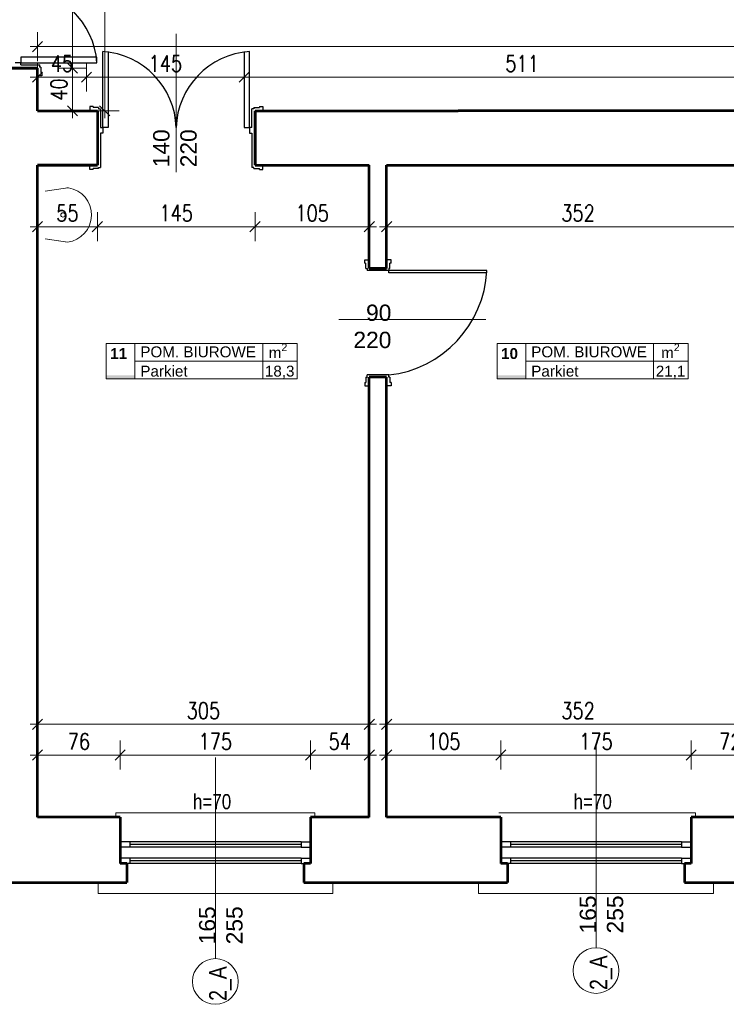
# Model space of a CAD drawing. Header units: millimetres. Extents: x 56977 to 67992, y 30187 to 42235.
# Tile 3 of 130: x 58585 to 59235, y 30922 to 31828. Entities that reach past the tile are written whole.
import ezdxf

# ---------------------------------------------------------------- set-up
doc = ezdxf.new("R2010")
doc.units = ezdxf.units.MM
doc.header["$MEASUREMENT"] = 0
doc.layers.get('0').update_dxf_attribs({"lineweight": 13})
doc.layers.get('DEFPOINTS').update_dxf_attribs({"lineweight": 13})
doc.layers.add('AI-OKNA', color=4, linetype='Continuous')
for name, color, linetype, lineweight in [('AI-OPISY', 3, 'Continuous', 13), ('AI_MURY', 40, 'Continuous', 53), ('AI_WIDOK', 8, 'Continuous', 13), ('Lines', 7, 'Continuous', 13), ('OPISY TABELKI', 30, 'Continuous', 13), ('WODA', 7, 'Continuous', 13), ('wymiary', 8, 'Continuous', 13)]:
    doc.layers.add(name, color=color, linetype=linetype, lineweight=lineweight)
doc.styles.add('GENERATED_STYLE_2', font='txt.shx')
doc.styles.get("Standard").update_dxf_attribs({"font": 'txt.shx'})
doc.styles.add('Style-ROMANS', font='ROMANS.shx')
doc.styles.add('WYMIAROWY-08', font='ROMANS.shx', dxfattribs={"width": 0.8})
doc.dimstyles.new('DYBY', dxfattribs={"dimscale": 100, "dimtxt": 0.15, "dimasz": 0.05, "dimexe": 0.05, "dimexo": 0.1, "dimgap": 0.05, "dimtad": 1, "dimdec": 0, "dimdsep": 46, "dimlunit": 5, "dimtxsty": 'WYMIAROWY-08', "dimblk": 'M_STRZ', "dimcen": 0.1, "dimse1": 1, "dimse2": 1, "dimclrd": 7, "dimclre": 7, "dimclrt": 1, "dimadec": 0, "dimazin": 0, "dimtfac": 1, "dimtdec": 0, "dimtmove": 2, "dimatfit": 3, "dimldrblk": 'M_STRZ', "dimfxl": 0, "dimtolj": 1, "dimarcsym": 0})

# ---------------------------------------------------------------- blocks, each defined once
blk = doc.blocks.new('A$C062C27A1')
at = {"layer": 'WODA'}
for p, q in [((0, 0), (-2.8, 18.76)), ((44, 0), (46.8, 18.76))]:
    blk.add_line(p, q, dxfattribs=at)
at = {"layer": 'WODA', "flags": 128}
for points in [[(44, 0), (47.07, 20.65, 0.865936), (-3, 21.5)], [(-3, 21.5, 0.037015), (-2.8, 18.76)], [(24, 16.5, 1), (20, 16.5, 1), (24, 16.5)]]:
    blk.add_lwpolyline(points, format="xyb", dxfattribs=at)
at = {"layer": 'WODA'}
blk.add_circle((22, 16.5), 2, dxfattribs=at)
blk = doc.blocks.new('M_STRZ')
for p, q in [((0, 2.66), (0, 0)), ((-1.33, 0), (1.33, 0)), ((-0.94, -0.94), (0.94, 0.94)), ((0, 0), (0, -2.66))]:
    blk.add_line(p, q)
blk = doc.blocks.new('*U389')
at = {"layer": 'DEFPOINTS', "color": 0}
for p in [(58601.54, 31179.71), (58601.54, 31104.07), (58906.54, 31104.07)]:
    blk.add_point(p, dxfattribs=at)
at = {"layer": 'wymiary', "color": 7, "lineweight": -2}
blk.add_line((58901.54, 31179.71), (58606.54, 31179.71), dxfattribs=at)
at = {"layer": 'wymiary', "color": 7, "lineweight": -2, "xscale": 5, "yscale": 5, "zscale": 5, "rotation": 180}
blk.add_blockref('M_STRZ', (58601.54, 31179.71), dxfattribs=at)
at = {"layer": 'wymiary', "color": 7, "lineweight": -2, "xscale": 5, "yscale": 5, "zscale": 5}
blk.add_blockref('M_STRZ', (58906.54, 31179.71), dxfattribs=at)
at = {"layer": 'wymiary', "color": 1, "insert": (58754.04, 31192.21), "char_height": 15, "attachment_point": 5, "style": 'WYMIAROWY-08'}
blk.add_mtext('305', dxfattribs=at)
blk = doc.blocks.new('*D1922')
at = {"layer": 'DEFPOINTS'}
for p in [(58601.54, 31179.71), (58770.37, 31167.21), (58601.54, 31104.07), (58906.54, 31104.07)]:
    blk.add_point(p, dxfattribs=at)
at = {"layer": 'wymiary', "color": 7}
blk.add_blockref('*U389', (0, 0), dxfattribs=at)
blk = doc.blocks.new('*U390')
at = {"layer": 'DEFPOINTS', "color": 0}
for p in [(58922.54, 31179.71), (58922.54, 31104.07), (59274.54, 31104.07)]:
    blk.add_point(p, dxfattribs=at)
at = {"layer": 'wymiary', "color": 7, "lineweight": -2}
blk.add_line((59269.54, 31179.71), (58927.54, 31179.71), dxfattribs=at)
at = {"layer": 'wymiary', "color": 7, "lineweight": -2, "xscale": 5, "yscale": 5, "zscale": 5, "rotation": 180}
blk.add_blockref('M_STRZ', (58922.54, 31179.71), dxfattribs=at)
at = {"layer": 'wymiary', "color": 7, "lineweight": -2, "xscale": 5, "yscale": 5, "zscale": 5}
blk.add_blockref('M_STRZ', (59274.54, 31179.71), dxfattribs=at)
at = {"layer": 'wymiary', "color": 1, "insert": (59098.54, 31192.21), "char_height": 15, "attachment_point": 5, "style": 'WYMIAROWY-08'}
blk.add_mtext('352', dxfattribs=at)
blk = doc.blocks.new('*D1923')
at = {"layer": 'DEFPOINTS'}
for p in [(58922.54, 31179.71), (59114.87, 31167.21), (58922.54, 31104.07), (59274.54, 31104.07)]:
    blk.add_point(p, dxfattribs=at)
at = {"layer": 'wymiary', "color": 7}
blk.add_blockref('*U390', (0, 0), dxfattribs=at)
blk = doc.blocks.new('*U496')
at = {"layer": 'DEFPOINTS', "color": 0}
for p in [(59274.54, 31151.38), (59202.54, 31104.07), (59274.54, 31104.07)]:
    blk.add_point(p, dxfattribs=at)
at = {"layer": 'wymiary', "color": 7, "lineweight": -2}
blk.add_line((59207.54, 31151.38), (59269.54, 31151.38), dxfattribs=at)
at = {"layer": 'wymiary', "color": 7, "lineweight": -2, "xscale": 5, "yscale": 5, "zscale": 5, "rotation": 180}
blk.add_blockref('M_STRZ', (59202.54, 31151.38), dxfattribs=at)
at = {"layer": 'wymiary', "color": 7, "lineweight": -2, "xscale": 5, "yscale": 5, "zscale": 5}
blk.add_blockref('M_STRZ', (59274.54, 31151.38), dxfattribs=at)
at = {"layer": 'wymiary', "color": 1, "insert": (59238.54, 31163.88), "char_height": 15, "attachment_point": 5, "style": 'WYMIAROWY-08'}
blk.add_mtext('72', dxfattribs=at)
blk = doc.blocks.new('*D2029')
at = {"layer": 'DEFPOINTS'}
for p in [(59227.91, 31163.88), (59274.54, 31151.38), (59202.54, 31104.07), (59274.54, 31104.07)]:
    blk.add_point(p, dxfattribs=at)
at = {"layer": 'wymiary', "color": 7}
blk.add_blockref('*U496', (0, 0), dxfattribs=at)
blk = doc.blocks.new('*U497')
at = {"layer": 'DEFPOINTS', "color": 0}
for p in [(59202.54, 31151.38), (59027.54, 31104.07), (59202.54, 31104.07)]:
    blk.add_point(p, dxfattribs=at)
at = {"layer": 'wymiary', "color": 7, "lineweight": -2}
blk.add_line((59032.54, 31151.38), (59197.54, 31151.38), dxfattribs=at)
at = {"layer": 'wymiary', "color": 7, "lineweight": -2, "xscale": 5, "yscale": 5, "zscale": 5, "rotation": 180}
blk.add_blockref('M_STRZ', (59027.54, 31151.38), dxfattribs=at)
at = {"layer": 'wymiary', "color": 7, "lineweight": -2, "xscale": 5, "yscale": 5, "zscale": 5}
blk.add_blockref('M_STRZ', (59202.54, 31151.38), dxfattribs=at)
at = {"layer": 'wymiary', "color": 1, "insert": (59115.04, 31163.88), "char_height": 15, "attachment_point": 5, "style": 'WYMIAROWY-08'}
blk.add_mtext('175', dxfattribs=at)
blk = doc.blocks.new('*D2030')
at = {"layer": 'DEFPOINTS'}
for p in [(59099.56, 31163.88), (59202.54, 31151.38), (59027.54, 31104.07), (59202.54, 31104.07)]:
    blk.add_point(p, dxfattribs=at)
at = {"layer": 'wymiary', "color": 7}
blk.add_blockref('*U497', (0, 0), dxfattribs=at)
blk = doc.blocks.new('*U498')
at = {"layer": 'DEFPOINTS', "color": 0}
for p in [(58906.54, 31151.38), (58852.54, 31104.07), (58906.54, 31104.07)]:
    blk.add_point(p, dxfattribs=at)
at = {"layer": 'wymiary', "color": 7, "lineweight": -2}
blk.add_line((58857.54, 31151.38), (58901.54, 31151.38), dxfattribs=at)
at = {"layer": 'wymiary', "color": 7, "lineweight": -2, "xscale": 5, "yscale": 5, "zscale": 5, "rotation": 180}
blk.add_blockref('M_STRZ', (58852.54, 31151.38), dxfattribs=at)
at = {"layer": 'wymiary', "color": 7, "lineweight": -2, "xscale": 5, "yscale": 5, "zscale": 5}
blk.add_blockref('M_STRZ', (58906.54, 31151.38), dxfattribs=at)
at = {"layer": 'wymiary', "color": 1, "insert": (58879.54, 31163.88), "char_height": 15, "attachment_point": 5, "style": 'WYMIAROWY-08'}
blk.add_mtext('54', dxfattribs=at)
blk = doc.blocks.new('*D2031')
at = {"layer": 'DEFPOINTS'}
for p in [(58868.91, 31163.88), (58906.54, 31151.38), (58852.54, 31104.07), (58906.54, 31104.07)]:
    blk.add_point(p, dxfattribs=at)
at = {"layer": 'wymiary', "color": 7}
blk.add_blockref('*U498', (0, 0), dxfattribs=at)
blk = doc.blocks.new('*U499')
at = {"layer": 'DEFPOINTS', "color": 0}
for p in [(58852.54, 31151.38), (58677.54, 31104.07), (58852.54, 31104.07)]:
    blk.add_point(p, dxfattribs=at)
at = {"layer": 'wymiary', "color": 7, "lineweight": -2}
blk.add_line((58682.54, 31151.38), (58847.54, 31151.38), dxfattribs=at)
at = {"layer": 'wymiary', "color": 7, "lineweight": -2, "xscale": 5, "yscale": 5, "zscale": 5, "rotation": 180}
blk.add_blockref('M_STRZ', (58677.54, 31151.38), dxfattribs=at)
at = {"layer": 'wymiary', "color": 7, "lineweight": -2, "xscale": 5, "yscale": 5, "zscale": 5}
blk.add_blockref('M_STRZ', (58852.54, 31151.38), dxfattribs=at)
at = {"layer": 'wymiary', "color": 1, "insert": (58765.04, 31163.88), "char_height": 15, "attachment_point": 5, "style": 'WYMIAROWY-08'}
blk.add_mtext('175', dxfattribs=at)
blk = doc.blocks.new('*D2032')
at = {"layer": 'DEFPOINTS'}
for p in [(58749.56, 31163.88), (58852.54, 31151.38), (58677.54, 31104.07), (58852.54, 31104.07)]:
    blk.add_point(p, dxfattribs=at)
at = {"layer": 'wymiary', "color": 7}
blk.add_blockref('*U499', (0, 0), dxfattribs=at)
blk = doc.blocks.new('*U500')
at = {"layer": 'DEFPOINTS', "color": 0}
for p in [(58677.54, 31151.34), (58601.54, 31104.07), (58677.54, 31104.07)]:
    blk.add_point(p, dxfattribs=at)
at = {"layer": 'wymiary', "color": 7, "lineweight": -2}
blk.add_line((58606.54, 31151.34), (58672.54, 31151.34), dxfattribs=at)
at = {"layer": 'wymiary', "color": 7, "lineweight": -2, "xscale": 5, "yscale": 5, "zscale": 5, "rotation": 180}
blk.add_blockref('M_STRZ', (58601.54, 31151.34), dxfattribs=at)
at = {"layer": 'wymiary', "color": 7, "lineweight": -2, "xscale": 5, "yscale": 5, "zscale": 5}
blk.add_blockref('M_STRZ', (58677.54, 31151.34), dxfattribs=at)
at = {"layer": 'wymiary', "color": 1, "insert": (58639.54, 31163.84), "char_height": 15, "attachment_point": 5, "style": 'WYMIAROWY-08'}
blk.add_mtext('76', dxfattribs=at)
blk = doc.blocks.new('*D2033')
at = {"layer": 'DEFPOINTS'}
for p in [(58628.91, 31163.84), (58677.54, 31151.34), (58601.54, 31104.07), (58677.54, 31104.07)]:
    blk.add_point(p, dxfattribs=at)
at = {"layer": 'wymiary', "color": 7}
blk.add_blockref('*U500', (0, 0), dxfattribs=at)
blk = doc.blocks.new('*U674')
at = {"layer": 'DEFPOINTS', "color": 0}
for p in [(58791.54, 31775.15), (58791.54, 31744.07), (59302.54, 31744.07)]:
    blk.add_point(p, dxfattribs=at)
at = {"layer": 'wymiary', "color": 7, "lineweight": -2}
blk.add_line((59297.54, 31775.15), (58796.54, 31775.15), dxfattribs=at)
at = {"layer": 'wymiary', "color": 7, "lineweight": -2, "xscale": 5, "yscale": 5, "zscale": 5, "rotation": 180}
blk.add_blockref('M_STRZ', (58791.54, 31775.15), dxfattribs=at)
at = {"layer": 'wymiary', "color": 7, "lineweight": -2, "xscale": 5, "yscale": 5, "zscale": 5}
blk.add_blockref('M_STRZ', (59302.54, 31775.15), dxfattribs=at)
at = {"layer": 'wymiary', "color": 1, "insert": (59047.04, 31787.65), "char_height": 15, "attachment_point": 5, "style": 'WYMIAROWY-08'}
blk.add_mtext('511', dxfattribs=at)
blk = doc.blocks.new('*D2207')
at = {"layer": 'DEFPOINTS'}
for p in [(58791.54, 31775.15), (59063.37, 31762.65), (58791.54, 31744.07), (59302.54, 31744.07)]:
    blk.add_point(p, dxfattribs=at)
at = {"layer": 'wymiary', "color": 7}
blk.add_blockref('*U674', (0, 0), dxfattribs=at)
blk = doc.blocks.new('*U675')
at = {"layer": 'DEFPOINTS', "color": 0}
for p in [(58646.54, 31775.15), (58646.54, 31744.07), (58791.54, 31744.07)]:
    blk.add_point(p, dxfattribs=at)
at = {"layer": 'wymiary', "color": 7, "lineweight": -2}
blk.add_line((58786.54, 31775.15), (58651.54, 31775.15), dxfattribs=at)
at = {"layer": 'wymiary', "color": 7, "lineweight": -2, "xscale": 5, "yscale": 5, "zscale": 5, "rotation": 180}
blk.add_blockref('M_STRZ', (58646.54, 31775.15), dxfattribs=at)
at = {"layer": 'wymiary', "color": 7, "lineweight": -2, "xscale": 5, "yscale": 5, "zscale": 5}
blk.add_blockref('M_STRZ', (58791.54, 31775.15), dxfattribs=at)
at = {"layer": 'wymiary', "color": 1, "insert": (58719.04, 31787.65), "char_height": 15, "attachment_point": 5, "style": 'WYMIAROWY-08'}
blk.add_mtext('145', dxfattribs=at)
blk = doc.blocks.new('*D2208')
at = {"layer": 'DEFPOINTS'}
for p in [(58646.54, 31775.15), (58734.51, 31762.65), (58646.54, 31744.07), (58791.54, 31744.07)]:
    blk.add_point(p, dxfattribs=at)
at = {"layer": 'wymiary', "color": 7}
blk.add_blockref('*U675', (0, 0), dxfattribs=at)
blk = doc.blocks.new('*U676')
at = {"layer": 'DEFPOINTS', "color": 0}
for p in [(58601.54, 31775.15), (58601.54, 31744.07), (58646.54, 31744.07)]:
    blk.add_point(p, dxfattribs=at)
at = {"layer": 'wymiary', "color": 7, "lineweight": -2}
blk.add_line((58641.54, 31775.15), (58606.54, 31775.15), dxfattribs=at)
at = {"layer": 'wymiary', "color": 7, "lineweight": -2, "xscale": 5, "yscale": 5, "zscale": 5, "rotation": 180}
blk.add_blockref('M_STRZ', (58601.54, 31775.15), dxfattribs=at)
at = {"layer": 'wymiary', "color": 7, "lineweight": -2, "xscale": 5, "yscale": 5, "zscale": 5}
blk.add_blockref('M_STRZ', (58646.54, 31775.15), dxfattribs=at)
at = {"layer": 'wymiary', "color": 1, "insert": (58624.04, 31787.65), "char_height": 15, "attachment_point": 5, "style": 'WYMIAROWY-08'}
blk.add_mtext('45', dxfattribs=at)
blk = doc.blocks.new('*D2209')
at = {"layer": 'DEFPOINTS'}
for p in [(58601.54, 31775.15), (58634.66, 31762.65), (58601.54, 31744.07), (58646.54, 31744.07)]:
    blk.add_point(p, dxfattribs=at)
at = {"layer": 'wymiary', "color": 7}
blk.add_blockref('*U676', (0, 0), dxfattribs=at)
blk = doc.blocks.new('*U677')
at = {"layer": 'DEFPOINTS', "color": 0}
for p in [(58601.54, 31783.36), (58633.66, 31783.36), (58601.54, 31744.07)]:
    blk.add_point(p, dxfattribs=at)
at = {"layer": 'wymiary', "color": 7, "lineweight": -2}
blk.add_line((58633.66, 31749.07), (58633.66, 31778.36), dxfattribs=at)
at = {"layer": 'wymiary', "color": 7, "lineweight": -2, "xscale": 5, "yscale": 5, "zscale": 5}
for p, rotation in [((58633.66, 31783.36), 90), ((58633.66, 31744.07), 270)]:
    blk.add_blockref('M_STRZ', p, dxfattribs=dict(at, rotation=rotation))
at = {"layer": 'wymiary', "color": 1, "insert": (58621.16, 31763.71), "char_height": 15, "attachment_point": 5, "rotation": 90, "style": 'WYMIAROWY-08'}
blk.add_mtext('40', dxfattribs=at)
blk = doc.blocks.new('*D2210')
at = {"layer": 'DEFPOINTS'}
for p in [(58601.54, 31783.36), (58633.66, 31783.36), (58646.16, 31753.09), (58601.54, 31744.07)]:
    blk.add_point(p, dxfattribs=at)
at = {"layer": 'wymiary', "color": 7}
blk.add_blockref('*U677', (0, 0), dxfattribs=at)
blk = doc.blocks.new('*U678')
at = {"layer": 'DEFPOINTS', "color": 0}
for p in [(58601.54, 31928.36), (58633.66, 31928.36), (58601.54, 31783.36)]:
    blk.add_point(p, dxfattribs=at)
at = {"layer": 'wymiary', "color": 7, "lineweight": -2}
blk.add_line((58633.66, 31788.36), (58633.66, 31923.36), dxfattribs=at)
at = {"layer": 'wymiary', "color": 7, "lineweight": -2, "xscale": 5, "yscale": 5, "zscale": 5}
for p, rotation in [((58633.66, 31928.36), 90), ((58633.66, 31783.36), 270)]:
    blk.add_blockref('M_STRZ', p, dxfattribs=dict(at, rotation=rotation))
at = {"layer": 'wymiary', "color": 1, "insert": (58621.16, 31855.86), "char_height": 15, "attachment_point": 5, "rotation": 90, "style": 'WYMIAROWY-08'}
blk.add_mtext('145', dxfattribs=at)
blk = doc.blocks.new('*D2211')
at = {"layer": 'DEFPOINTS'}
for p in [(58601.54, 31928.36), (58633.66, 31928.36), (58646.16, 31840.38), (58601.54, 31783.36)]:
    blk.add_point(p, dxfattribs=at)
at = {"layer": 'wymiary', "color": 7}
blk.add_blockref('*U678', (0, 0), dxfattribs=at)
blk = doc.blocks.new('*U686')
at = {"layer": 'DEFPOINTS', "color": 0}
for p in [(58601.54, 33909.07), (58663.31, 33909.07), (58601.54, 31744.07)]:
    blk.add_point(p, dxfattribs=at)
at = {"layer": 'wymiary', "color": 7, "lineweight": -2}
blk.add_line((58663.31, 31749.07), (58663.31, 33904.07), dxfattribs=at)
at = {"layer": 'wymiary', "color": 7, "lineweight": -2, "xscale": 5, "yscale": 5, "zscale": 5}
for p, rotation in [((58663.31, 33909.07), 90), ((58663.31, 31744.07), 270)]:
    blk.add_blockref('M_STRZ', p, dxfattribs=dict(at, rotation=rotation))
at = {"layer": 'wymiary', "color": 1, "insert": (58650.81, 32826.57), "char_height": 15, "attachment_point": 5, "rotation": 90, "style": 'WYMIAROWY-08'}
blk.add_mtext('2165', dxfattribs=at)
blk = doc.blocks.new('*D2219')
at = {"layer": 'DEFPOINTS'}
for p in [(58601.54, 33909.07), (58663.31, 33909.07), (58675.81, 32804.52), (58601.54, 31744.07)]:
    blk.add_point(p, dxfattribs=at)
at = {"layer": 'wymiary', "color": 7}
blk.add_blockref('*U686', (0, 0), dxfattribs=at)
blk = doc.blocks.new('*U692')
at = {"layer": 'DEFPOINTS', "color": 0}
for p in [(58656.54, 31689.07), (58801.54, 31689.07), (58656.54, 31637.48)]:
    blk.add_point(p, dxfattribs=at)
at = {"layer": 'wymiary', "color": 7, "lineweight": -2}
blk.add_line((58796.54, 31637.48), (58661.54, 31637.48), dxfattribs=at)
at = {"layer": 'wymiary', "color": 7, "lineweight": -2, "xscale": 5, "yscale": 5, "zscale": 5, "rotation": 180}
blk.add_blockref('M_STRZ', (58656.54, 31637.48), dxfattribs=at)
at = {"layer": 'wymiary', "color": 7, "lineweight": -2, "xscale": 5, "yscale": 5, "zscale": 5}
blk.add_blockref('M_STRZ', (58801.54, 31637.48), dxfattribs=at)
at = {"layer": 'wymiary', "color": 1, "insert": (58729.04, 31649.98), "char_height": 15, "attachment_point": 5, "style": 'WYMIAROWY-08'}
blk.add_mtext('145', dxfattribs=at)
blk = doc.blocks.new('*D2225')
at = {"layer": 'DEFPOINTS'}
for p in [(58656.54, 31689.07), (58801.54, 31689.07), (58656.54, 31637.48), (58744.51, 31624.98)]:
    blk.add_point(p, dxfattribs=at)
at = {"layer": 'wymiary', "color": 7}
blk.add_blockref('*U692', (0, 0), dxfattribs=at)
blk = doc.blocks.new('*U693')
at = {"layer": 'DEFPOINTS', "color": 0}
for p in [(58601.54, 31689.07), (58656.54, 31689.07), (58601.54, 31637.48)]:
    blk.add_point(p, dxfattribs=at)
at = {"layer": 'wymiary', "color": 7, "lineweight": -2}
blk.add_line((58651.54, 31637.48), (58606.54, 31637.48), dxfattribs=at)
at = {"layer": 'wymiary', "color": 7, "lineweight": -2, "xscale": 5, "yscale": 5, "zscale": 5, "rotation": 180}
blk.add_blockref('M_STRZ', (58601.54, 31637.48), dxfattribs=at)
at = {"layer": 'wymiary', "color": 7, "lineweight": -2, "xscale": 5, "yscale": 5, "zscale": 5}
blk.add_blockref('M_STRZ', (58656.54, 31637.48), dxfattribs=at)
at = {"layer": 'wymiary', "color": 1, "insert": (58629.04, 31649.98), "char_height": 15, "attachment_point": 5, "style": 'WYMIAROWY-08'}
blk.add_mtext('55', dxfattribs=at)
blk = doc.blocks.new('*D2226')
at = {"layer": 'DEFPOINTS'}
for p in [(58601.54, 31689.07), (58656.54, 31689.07), (58601.54, 31637.48), (58639.66, 31624.98)]:
    blk.add_point(p, dxfattribs=at)
at = {"layer": 'wymiary', "color": 7}
blk.add_blockref('*U693', (0, 0), dxfattribs=at)
blk = doc.blocks.new('*U694')
at = {"layer": 'DEFPOINTS', "color": 0}
for p in [(58801.54, 31689.07), (58906.54, 31689.07), (58801.54, 31637.48)]:
    blk.add_point(p, dxfattribs=at)
at = {"layer": 'wymiary', "color": 7, "lineweight": -2}
blk.add_line((58901.54, 31637.48), (58806.54, 31637.48), dxfattribs=at)
at = {"layer": 'wymiary', "color": 7, "lineweight": -2, "xscale": 5, "yscale": 5, "zscale": 5, "rotation": 180}
blk.add_blockref('M_STRZ', (58801.54, 31637.48), dxfattribs=at)
at = {"layer": 'wymiary', "color": 7, "lineweight": -2, "xscale": 5, "yscale": 5, "zscale": 5}
blk.add_blockref('M_STRZ', (58906.54, 31637.48), dxfattribs=at)
at = {"layer": 'wymiary', "color": 1, "insert": (58854.04, 31649.98), "char_height": 15, "attachment_point": 5, "style": 'WYMIAROWY-08'}
blk.add_mtext('105', dxfattribs=at)
blk = doc.blocks.new('*D2227')
at = {"layer": 'DEFPOINTS'}
for p in [(58801.54, 31689.07), (58906.54, 31689.07), (58801.54, 31637.48), (58869.51, 31624.98)]:
    blk.add_point(p, dxfattribs=at)
at = {"layer": 'wymiary', "color": 7}
blk.add_blockref('*U694', (0, 0), dxfattribs=at)
blk = doc.blocks.new('*U695')
at = {"layer": 'DEFPOINTS', "color": 0}
for p in [(58922.54, 31689.07), (59274.54, 31689.07), (58922.54, 31637.48)]:
    blk.add_point(p, dxfattribs=at)
at = {"layer": 'wymiary', "color": 7, "lineweight": -2}
blk.add_line((59269.54, 31637.48), (58927.54, 31637.48), dxfattribs=at)
at = {"layer": 'wymiary', "color": 7, "lineweight": -2, "xscale": 5, "yscale": 5, "zscale": 5, "rotation": 180}
blk.add_blockref('M_STRZ', (58922.54, 31637.48), dxfattribs=at)
at = {"layer": 'wymiary', "color": 7, "lineweight": -2, "xscale": 5, "yscale": 5, "zscale": 5}
blk.add_blockref('M_STRZ', (59274.54, 31637.48), dxfattribs=at)
at = {"layer": 'wymiary', "color": 1, "insert": (59098.54, 31649.98), "char_height": 15, "attachment_point": 5, "style": 'WYMIAROWY-08'}
blk.add_mtext('352', dxfattribs=at)
blk = doc.blocks.new('*D2228')
at = {"layer": 'DEFPOINTS'}
for p in [(58922.54, 31689.07), (59274.54, 31689.07), (58922.54, 31637.48), (59114.87, 31624.98)]:
    blk.add_point(p, dxfattribs=at)
at = {"layer": 'wymiary', "color": 7}
blk.add_blockref('*U695', (0, 0), dxfattribs=at)
blk = doc.blocks.new('*U712')
at = {"layer": 'DEFPOINTS', "color": 0}
for p in [(58601.54, 31803.2), (58601.54, 31792.07), (59953.54, 31792.07)]:
    blk.add_point(p, dxfattribs=at)
at = {"layer": 'wymiary', "color": 7, "lineweight": -2}
blk.add_line((59948.54, 31803.2), (58606.54, 31803.2), dxfattribs=at)
at = {"layer": 'wymiary', "color": 7, "lineweight": -2, "xscale": 5, "yscale": 5, "zscale": 5, "rotation": 180}
blk.add_blockref('M_STRZ', (58601.54, 31803.2), dxfattribs=at)
at = {"layer": 'wymiary', "color": 7, "lineweight": -2, "xscale": 5, "yscale": 5, "zscale": 5}
blk.add_blockref('M_STRZ', (59953.54, 31803.2), dxfattribs=at)
at = {"layer": 'wymiary', "color": 1, "insert": (59277.54, 31815.7), "char_height": 15, "attachment_point": 5, "style": 'WYMIAROWY-08'}
blk.add_mtext('1352', dxfattribs=at)
blk = doc.blocks.new('*D2245')
at = {"layer": 'DEFPOINTS'}
for p in [(58601.54, 31803.2), (58601.54, 31792.07), (59298.73, 31790.7), (59953.54, 31792.07)]:
    blk.add_point(p, dxfattribs=at)
at = {"layer": 'wymiary', "color": 7}
blk.add_blockref('*U712', (0, 0), dxfattribs=at)
blk = doc.blocks.new('*U1339')
at = {"layer": 'DEFPOINTS', "color": 0}
for p in [(59027.54, 31151.38), (58922.54, 31104.07), (59027.54, 31104.07)]:
    blk.add_point(p, dxfattribs=at)
at = {"layer": 'wymiary', "color": 7, "lineweight": -2}
blk.add_line((58927.54, 31151.38), (59022.54, 31151.38), dxfattribs=at)
at = {"layer": 'wymiary', "color": 7, "lineweight": -2, "xscale": 5, "yscale": 5, "zscale": 5, "rotation": 180}
blk.add_blockref('M_STRZ', (58922.54, 31151.38), dxfattribs=at)
at = {"layer": 'wymiary', "color": 7, "lineweight": -2, "xscale": 5, "yscale": 5, "zscale": 5}
blk.add_blockref('M_STRZ', (59027.54, 31151.38), dxfattribs=at)
at = {"layer": 'wymiary', "color": 1, "insert": (58975.04, 31163.88), "char_height": 15, "attachment_point": 5, "style": 'WYMIAROWY-08'}
blk.add_mtext('105', dxfattribs=at)
blk = doc.blocks.new('*D2870')
at = {"layer": 'DEFPOINTS'}
for p in [(58959.56, 31163.88), (59027.54, 31151.38), (58922.54, 31104.07), (59027.54, 31104.07)]:
    blk.add_point(p, dxfattribs=at)
at = {"layer": 'wymiary', "color": 7}
blk.add_blockref('*U1339', (0, 0), dxfattribs=at)

msp = doc.modelspace()

# ---------------------------------------------------------------- hatches: boundary and pattern name
at = {"layer": 'OPISY TABELKI', "extrusion": (0, 0, -1)}
for points in [[(-58691.02, 31497.67), (-58691.02, 31500.62), (-58664.67, 31500.62), (-58664.67, 31497.67)], [(-59050.43, 31497.67), (-59050.43, 31500.62), (-59024.08, 31500.62), (-59024.08, 31497.67)]]:
    msp.add_hatch(color=256, dxfattribs=at).paths.add_polyline_path(points, flags=16)

# ---------------------------------------------------------------- linework, layer by layer
at = {"layer": 'AI-OKNA'}
for p, q in [((58656.1, 31793.36), (58586.1, 31793.36)), ((58586.1, 31793.36), (58586.1, 31788.36)), ((58656.1, 31788.36), (58656.1, 31793.36)), ((58661.54, 31728.64), (58661.54, 31798.64)), ((58666.54, 31798.64), (58666.54, 31728.64)), ((58791.54, 31798.64), (58791.54, 31728.64)), ((58796.54, 31728.64), (58796.54, 31798.64)), ((58586.1, 31788.36), (58581.1, 31788.36)), ((58586.1, 31786.36), (58586.1, 31788.36)), ((58586.1, 31788.36), (58656.1, 31788.36)), ((58586.1, 31786.36), (58603.54, 31786.36)), ((58603.54, 31784.36), (58603.54, 31786.36)), ((58604.54, 31784.36), (58603.54, 31784.36)), ((58604.54, 31784.36), (58604.54, 31779.36)), ((58605.54, 31776.36), (58601.54, 31776.36)), ((58605.54, 31779.36), (58604.54, 31779.36)), ((58605.54, 31779.36), (58605.54, 31776.36)), ((58652.54, 31748.07), (58649.54, 31748.07)), ((58649.54, 31748.07), (58649.54, 31744.07)), ((58652.54, 31748.07), (58652.54, 31747.07)), ((58657.54, 31747.07), (58652.54, 31747.07)), ((58657.54, 31747.07), (58657.54, 31746.07)), ((58657.54, 31746.07), (58659.54, 31746.07)), ((58659.54, 31746.07), (58659.54, 31728.64)), ((58800.54, 31746.07), (58798.54, 31746.07)), ((58798.54, 31728.64), (58798.54, 31746.07)), ((58800.54, 31747.07), (58800.54, 31746.07)), ((58800.54, 31747.07), (58805.54, 31747.07)), ((58805.54, 31748.07), (58805.54, 31747.07)), ((58805.54, 31748.07), (58808.54, 31748.07)), ((58808.54, 31748.07), (58808.54, 31744.07)), ((58659.54, 31728.64), (58661.54, 31728.64)), ((58661.54, 31728.64), (58661.54, 31723.64)), ((58666.54, 31728.64), (58661.54, 31728.64)), ((58791.54, 31728.64), (58796.54, 31728.64)), ((58798.54, 31728.64), (58796.54, 31728.64)), ((58796.54, 31728.64), (58796.54, 31723.64)), ((58661.54, 31723.64), (58659.54, 31723.64)), ((58659.54, 31723.64), (58659.54, 31692.07)), ((58796.54, 31723.64), (58798.54, 31723.64)), ((58798.54, 31723.64), (58798.54, 31692.07)), ((58649.54, 31690.07), (58649.54, 31694.07)), ((58657.54, 31691.07), (58652.54, 31691.07)), ((58652.54, 31690.07), (58652.54, 31691.07)), ((58657.54, 31692.07), (58659.54, 31692.07)), ((58657.54, 31691.07), (58657.54, 31692.07)), ((58800.54, 31692.07), (58798.54, 31692.07)), ((58800.54, 31691.07), (58800.54, 31692.07)), ((58800.54, 31691.07), (58805.54, 31691.07)), ((58805.54, 31690.07), (58805.54, 31691.07)), ((58808.54, 31690.07), (58808.54, 31694.07)), ((58652.54, 31690.07), (58649.54, 31690.07)), ((58805.54, 31690.07), (58808.54, 31690.07)), ((58902.54, 31607.07), (58906.54, 31607.07)), ((58902.54, 31604.07), (58902.54, 31607.07)), ((58902.54, 31604.07), (58903.54, 31604.07)), ((58903.54, 31599.07), (58903.54, 31604.07)), ((58926.54, 31607.07), (58922.54, 31607.07)), ((58925.54, 31599.07), (58925.54, 31604.07)), ((58926.54, 31604.07), (58925.54, 31604.07)), ((58926.54, 31604.07), (58926.54, 31607.07)), ((58903.54, 31599.07), (58904.54, 31599.07)), ((58904.54, 31599.07), (58904.54, 31597.07)), ((58928.54, 31597.07), (58904.54, 31597.07)), ((58924.54, 31599.07), (58924.54, 31597.07)), ((58925.54, 31599.07), (58924.54, 31599.07)), ((58924.54, 31595.07), (58924.54, 31597.07)), ((59014.54, 31597.07), (58924.54, 31597.07)), ((59014.54, 31595.07), (58924.54, 31595.07)), ((59014.54, 31595.07), (59014.54, 31597.07)), ((58904.54, 31499.07), (58904.54, 31501.07)), ((58924.54, 31501.07), (58904.54, 31501.07)), ((58924.54, 31499.07), (58924.54, 31501.07)), ((58902.54, 31494.07), (58903.54, 31494.07)), ((58902.54, 31494.07), (58902.54, 31491.07)), ((58902.54, 31491.07), (58906.54, 31491.07)), ((58903.54, 31499.07), (58904.54, 31499.07)), ((58903.54, 31499.07), (58903.54, 31494.07)), ((58926.54, 31491.07), (58922.54, 31491.07)), ((58925.54, 31499.07), (58924.54, 31499.07)), ((58925.54, 31499.07), (58925.54, 31494.07)), ((58926.54, 31494.07), (58925.54, 31494.07)), ((58926.54, 31494.07), (58926.54, 31491.07)), ((58686.29, 31071.57), (58677.54, 31071.57)), ((58686.29, 31066.57), (58677.54, 31066.57)), ((58686.29, 31071.57), (58686.29, 31066.57)), ((58843.79, 31071.57), (58686.29, 31071.57)), ((58843.79, 31069.07), (58686.29, 31069.07)), ((58843.79, 31066.57), (58686.29, 31066.57)), ((58843.79, 31071.57), (58852.54, 31071.57)), ((58843.79, 31071.57), (58843.79, 31066.57)), ((58843.79, 31066.57), (58852.54, 31066.57)), ((59036.29, 31071.57), (59027.54, 31071.57)), ((59036.29, 31066.57), (59027.54, 31066.57)), ((59036.29, 31071.57), (59036.29, 31066.57)), ((59193.79, 31071.57), (59036.29, 31071.57)), ((59193.79, 31069.07), (59036.29, 31069.07)), ((59193.79, 31066.57), (59036.29, 31066.57)), ((59193.79, 31071.57), (59202.54, 31071.57)), ((59193.79, 31071.57), (59193.79, 31066.57)), ((59193.79, 31066.57), (59202.54, 31066.57)), ((58686.29, 31056.57), (58677.54, 31056.57)), ((58686.29, 31056.57), (58686.29, 31051.57)), ((58843.79, 31056.57), (58686.29, 31056.57)), ((58843.79, 31056.57), (58852.54, 31056.57)), ((58843.79, 31056.57), (58843.79, 31051.57)), ((59036.29, 31056.57), (59027.54, 31056.57)), ((59036.29, 31056.57), (59036.29, 31051.57)), ((59193.79, 31056.57), (59036.29, 31056.57)), ((59193.79, 31056.57), (59202.54, 31056.57)), ((59193.79, 31056.57), (59193.79, 31051.57)), ((58686.29, 31051.57), (58683.79, 31051.57)), ((58843.79, 31054.07), (58686.29, 31054.07)), ((58843.79, 31051.57), (58686.29, 31051.57)), ((58843.79, 31051.57), (58846.29, 31051.57)), ((59036.29, 31051.57), (59033.79, 31051.57)), ((59193.79, 31054.07), (59036.29, 31054.07)), ((59193.79, 31051.57), (59036.29, 31051.57)), ((59193.79, 31051.57), (59196.29, 31051.57))]:
    msp.add_line(p, q, dxfattribs=at)
for centre, radius, start, end in [((58584.25, 31783.89), 71.99, 3.555, 88.52825), ((58657.07, 31726.79), 71.99, 1.47175, 86.445), ((58801, 31726.79), 71.99, 93.555, 178.52825), ((58913.43, 31601.67), 101.21, 276.30069, 357.39453)]:
    msp.add_arc(centre, radius, start, end, dxfattribs=at)
at = {"layer": 'AI-OPISY'}
for p, q in [((58729.04, 31815.02), (58729.04, 31687.55)), ((58878.72, 31552.07), (59013.61, 31552.07)), ((59115.04, 30974.03), (59115.04, 31159.11)), ((58765.04, 30964.03), (58765.04, 31149.11))]:
    msp.add_line(p, q, dxfattribs=at)
for centre in [(59115.04, 30953.03), (58765.04, 30943.03)]:
    msp.add_circle(centre, 21, dxfattribs=at)
at = {"layer": 'AI_MURY'}
for p, q in [((58541.54, 31783.36), (58601.54, 31783.36)), ((58601.54, 31783.36), (58541.54, 31783.36)), ((58601.54, 31744.07), (58601.54, 31783.36)), ((58601.54, 31744.07), (58656.54, 31744.07)), ((58656.54, 31744.07), (58656.54, 31694.07)), ((58656.54, 31744.07), (58656.54, 31694.07)), ((58656.54, 31744.07), (58656.54, 31694.07)), ((58801.54, 31744.07), (58988.36, 31744.07)), ((58801.54, 31694.07), (58801.54, 31744.07)), ((58801.54, 31744.07), (58801.54, 31694.07)), ((59302.54, 31744.07), (58988.36, 31744.07)), ((58601.54, 31457.07), (58601.54, 31694.07)), ((58656.54, 31694.07), (58601.54, 31694.07)), ((58601.54, 31694.07), (58656.54, 31694.07)), ((58801.54, 31694.07), (58906.54, 31694.07)), ((58906.54, 31599.07), (58906.54, 31694.07)), ((58922.54, 31694.07), (59274.54, 31694.07)), ((58922.54, 31599.07), (58922.54, 31694.07)), ((58922.54, 31599.07), (58906.54, 31599.07)), ((58906.54, 31094.07), (58906.54, 31499.07)), ((58922.54, 31499.07), (58906.54, 31499.07)), ((58922.54, 31094.07), (58922.54, 31499.07)), ((58601.54, 31094.07), (58601.54, 31457.07)), ((58677.54, 31094.07), (58601.54, 31094.07)), ((58677.54, 31094.07), (58677.54, 31051.57)), ((58852.54, 31094.07), (58852.54, 31051.57)), ((58906.54, 31094.07), (58852.54, 31094.07)), ((59027.54, 31094.07), (58922.54, 31094.07)), ((59027.54, 31094.07), (59027.54, 31051.57)), ((59202.54, 31094.07), (59202.54, 31051.57)), ((59274.54, 31094.07), (59202.54, 31094.07)), ((58683.79, 31051.57), (58677.54, 31051.57)), ((58683.79, 31051.57), (58683.79, 31034.07)), ((58846.29, 31051.57), (58846.29, 31034.07)), ((58852.54, 31051.57), (58846.29, 31051.57)), ((59033.79, 31051.57), (59027.54, 31051.57)), ((59033.79, 31051.57), (59033.79, 31034.07)), ((59196.29, 31051.57), (59196.29, 31034.07)), ((59202.54, 31051.57), (59196.29, 31051.57)), ((58577.54, 31034.07), (58683.79, 31034.07)), ((58846.29, 31034.07), (59033.79, 31034.07)), ((59196.29, 31034.07), (59383.79, 31034.07))]:
    msp.add_line(p, q, dxfattribs=at)
at = {"layer": 'Lines', "color": 251, "linetype": 'Continuous'}
for p, q in [((58673.54, 31094.07), (58673.54, 31098.07)), ((58856.54, 31098.07), (58673.54, 31098.07)), ((58856.54, 31094.07), (58856.54, 31098.07)), ((59206.54, 31098.07), (59025.54, 31098.07)), ((59206.54, 31094.07), (59206.54, 31098.07)), ((58657.14, 31024.07), (58657.14, 31034.07)), ((58872.93, 31024.07), (58872.93, 31034.07)), ((59007.14, 31024.07), (59007.14, 31034.07)), ((59222.93, 31024.07), (59222.93, 31034.07)), ((58872.93, 31024.07), (58657.14, 31024.07)), ((59222.93, 31024.07), (59007.14, 31024.07))]:
    msp.add_line(p, q, dxfattribs=at)
at = {"layer": 'OPISY TABELKI'}
for p, q in [((58664.67, 31529.92), (58840.36, 31529.92)), ((58664.67, 31529.92), (58664.67, 31497.67)), ((58691.02, 31529.92), (58691.02, 31497.67)), ((58808.57, 31529.92), (58808.57, 31497.67)), ((58840.36, 31529.92), (58840.36, 31497.67)), ((59024.08, 31529.92), (59199.77, 31529.92)), ((59024.08, 31529.92), (59024.08, 31497.67)), ((59050.43, 31529.92), (59050.43, 31497.67)), ((59167.98, 31529.92), (59167.98, 31497.67)), ((59199.77, 31529.92), (59199.77, 31497.67)), ((58691.02, 31513.79), (58840.36, 31513.79)), ((59050.43, 31513.79), (59199.77, 31513.79)), ((58664.67, 31497.67), (58840.36, 31497.67)), ((59024.08, 31497.67), (59199.77, 31497.67))]:
    msp.add_line(p, q, dxfattribs=at)

# ---------------------------------------------------------------- block references
at = {"layer": 'AI_WIDOK', "color": 7, "linetype": 'ByBlock', "lineweight": 13, "rotation": 270}
msp.add_blockref('A$C062C27A1', (58608.42, 31670.31), dxfattribs=at)

# ---------------------------------------------------------------- texts
at = {"layer": 'AI-OPISY', "char_height": 15, "width": 45.2902, "rotation": 90}
for s, insert, attachment_point in [('\\fArial|b0|i0|c238|p39;140\\P220', (58707.82, 31692.17), 1), ('\\fArial|b0|i0|c238|p39;165\\P255', (59140.25, 31004.7), 8), ('\\fArial|b0|i0|c238|p39;165\\P255', (58790.25, 30994.7), 8)]:
    msp.add_mtext(s, dxfattribs=dict(at, insert=insert, attachment_point=attachment_point))
at = {"layer": 'AI-OPISY', "insert": (58926.9, 31525.62), "char_height": 15, "width": 45.2902, "attachment_point": 9}
msp.add_mtext('\\fArial|b0|i0|c238|p39;90\\P220', dxfattribs=at)
at = {"layer": 'AI-OPISY', "char_height": 14, "attachment_point": 7, "line_spacing_factor": 0.722892, "style": 'WYMIAROWY-08'}
for insert in [(58744.39, 31101.27), (59094.39, 31101.27)]:
    msp.add_mtext('\\fArial|b0|i0|c238|p39;h=70', dxfattribs=dict(at, insert=insert))
at = {"layer": 'AI-OPISY', "char_height": 16, "width": 20.64, "attachment_point": 7, "rotation": 90, "style": 'WYMIAROWY-08'}
for insert in [(59129.93, 30935.22), (58779.93, 30925.22)]:
    msp.add_mtext('\\fArial|b0|i0|c238|p39;2_A', dxfattribs=dict(at, insert=insert))
at = {"layer": 'OPISY TABELKI', "color": 7, "char_height": 10, "width": 168.6591, "attachment_point": 1, "style": 'GENERATED_STYLE_2'}
for s, insert in [('\\fArial|b0|i0|c238|p39;POM. BIUROWE       ', (58696.05, 31527.36)), ('\\A1;\\fArial|b0|i0|c238|p39;m\\H7.000000;\\S2^  ;', (58814.13, 31530.06)), ('\\fArial|b0|i0|c238|p39;POM. BIUROWE       ', (59055.46, 31527.36)), ('\\A1;\\fArial|b0|i0|c238|p39;m\\H7.000000;\\S2^  ;', (59174.91, 31529.99)), ('\\fArial|b1|i0|c238|p39;11', (58668.35, 31525.76)), ('\\fArial|b1|i0|c238|p39;10', (59027.76, 31525.76)), ('\\fArial|b0|i0|c238|p39;Parkiet          ', (58696.05, 31509.63)), ('\\fArial|b0|i0|c238|p39;18,3         ', (58810.61, 31509.63)), ('\\fArial|b0|i0|c238|p39;Parkiet          ', (59055.46, 31509.63)), ('\\fArial|b0|i0|c238|p39;21,1           ', (59170.02, 31509.63))]:
    msp.add_mtext(s, dxfattribs=dict(at, insert=insert))

# ---------------------------------------------------------------- dimensions: what is measured, and where the dimension line sits
at = {"layer": 'wymiary', "color": 7}
for base, p1, p2, angle, picture, middle in [((58663.31, 33909.07), (58601.54, 31744.07), (58601.54, 33909.07), 90, '*D2219', (58675.81, 32804.52)), ((58633.66, 31928.36), (58601.54, 31783.36), (58601.54, 31928.36), 90, '*D2211', (58646.16, 31840.38)), ((58601.54, 31803.2), (59953.54, 31792.07), (58601.54, 31792.07), 180, '*D2245', (59298.73, 31790.7)), ((58601.54, 31775.15), (58646.54, 31744.07), (58601.54, 31744.07), 180, '*D2209', (58634.66, 31762.65)), ((58633.66, 31783.36), (58601.54, 31744.07), (58601.54, 31783.36), 90, '*D2210', (58646.16, 31753.09)), ((58646.54, 31775.15), (58791.54, 31744.07), (58646.54, 31744.07), 180, '*D2208', (58734.51, 31762.65)), ((58791.54, 31775.15), (59302.54, 31744.07), (58791.54, 31744.07), 180, '*D2207', (59063.37, 31762.65)), ((58601.54, 31637.48), (58656.54, 31689.07), (58601.54, 31689.07), 180, '*D2226', (58639.66, 31624.98)), ((58656.54, 31637.48), (58801.54, 31689.07), (58656.54, 31689.07), 180, '*D2225', (58744.51, 31624.98)), ((58801.54, 31637.48), (58906.54, 31689.07), (58801.54, 31689.07), 180, '*D2227', (58869.51, 31624.98)), ((58922.54, 31637.48), (59274.54, 31689.07), (58922.54, 31689.07), 180, '*D2228', (59114.87, 31624.98)), ((58601.54, 31179.71), (58906.54, 31104.07), (58601.54, 31104.07), 180, '*D1922', (58770.37, 31167.21)), ((58922.54, 31179.71), (59274.54, 31104.07), (58922.54, 31104.07), 180, '*D1923', (59114.87, 31167.21)), ((58906.54, 31151.38), (58852.54, 31104.07), (58906.54, 31104.07), 0, '*D2031', (58868.91, 31163.88)), ((59274.54, 31151.38), (59202.54, 31104.07), (59274.54, 31104.07), 0, '*D2029', (59227.91, 31163.88))]:
    dim = msp.add_linear_dim(base=base, p1=p1, p2=p2, angle=angle, dimstyle='DYBY', override={"dimtad": 0, "dimtxsty": 'Style-ROMANS', "dimcen": 0.001, "dimclrd": 0, "dimclre": 0}, dxfattribs=at)
    dim.commit()
    dim.dimension.update_dxf_attribs({"geometry": picture, "text_midpoint": middle, "dimtype": 128})
for base, p1, p2, picture, middle in [((58677.54, 31151.34), (58601.54, 31104.07), (58677.54, 31104.07), '*D2033', (58628.91, 31163.84)), ((58852.54, 31151.38), (58677.54, 31104.07), (58852.54, 31104.07), '*D2032', (58749.56, 31163.88)), ((59027.54, 31151.38), (58922.54, 31104.07), (59027.54, 31104.07), '*D2870', (58959.56, 31163.88)), ((59202.54, 31151.38), (59027.54, 31104.07), (59202.54, 31104.07), '*D2030', (59099.56, 31163.88))]:
    dim = msp.add_linear_dim(base=base, p1=p1, p2=p2, dimstyle='DYBY', override={"dimtad": 0, "dimtxsty": 'Style-ROMANS', "dimcen": 0.001, "dimclrd": 0, "dimclre": 0}, dxfattribs=at)
    dim.commit()
    dim.dimension.update_dxf_attribs({"geometry": picture, "text_midpoint": middle, "dimtype": 128})

doc.saveas('drawing.dxf')
